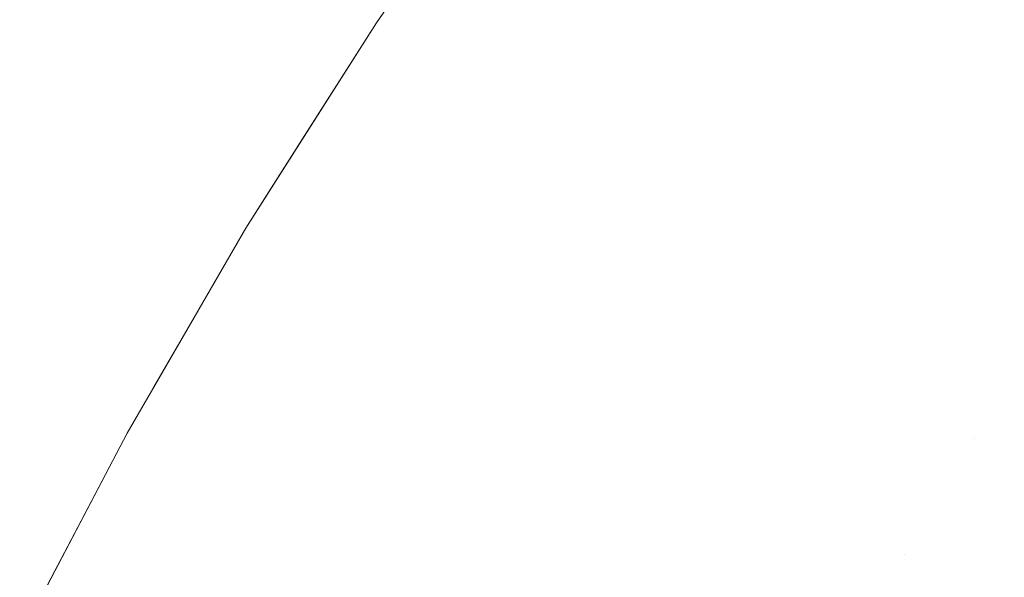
# Model space of a CAD drawing. Header units: centimetres. Extents: x -35.1 to 36.2, y 3.4 to 5.2.
# Tile 62 of 256: x -35.07815 to -35.06272, y 5.13602 to 5.14476. Entities that reach past the tile are written whole.
import ezdxf

# ---------------------------------------------------------------- set-up
doc = ezdxf.new("R2010")
doc.units = ezdxf.units.CM
doc.header["$LTSCALE"] = 2.54
doc.layers.add('Lucido design-1', color=7, linetype='Continuous')

# ---------------------------------------------------------------- blocks, each defined once
blk = doc.blocks.new('Gruppo-4-1')
at = {"color": 7, "linetype": 'Continuous', "lineweight": 9}
for points, invisible_edges in [([(-35.067032, 5.146785, -1872.938634), (-35.066601, 5.146609, -1872.940129), (-35.067995, 5.144644, -1872.940129), (-35.068432, 5.144813, -1872.938634)], 15), ([(-35.067531, 5.144466, -1872.941616), (-35.067995, 5.144644, -1872.940129), (-35.066601, 5.146609, -1872.940129), (-35.066143, 5.146423, -1872.941616)], 15), ([(-35.066143, 5.146423, -1872.941616), (-35.065659, 5.146225, -1872.943094), (-35.067042, 5.144277, -1872.943094), (-35.067531, 5.144466, -1872.941616)], 15), ([(-35.066527, 5.144078, -1872.944562), (-35.067042, 5.144277, -1872.943094), (-35.065659, 5.146225, -1872.943094), (-35.06515, 5.146018, -1872.944562)], 15), ([(-35.071638, 5.146049, -1872.917076), (-35.072995, 5.144027, -1872.917076), (-35.072559, 5.144717, -1872.915514)], 11), ([(-35.071638, 5.146049, -1872.917076), (-35.071595, 5.146033, -1872.918638), (-35.072951, 5.144011, -1872.918638), (-35.072995, 5.144027, -1872.917076)], 15), ([(-35.072878, 5.143984, -1872.920199), (-35.072951, 5.144011, -1872.918638), (-35.071595, 5.146033, -1872.918638), (-35.071522, 5.146005, -1872.920199)], 15), ([(-35.071522, 5.146005, -1872.920199), (-35.071421, 5.145966, -1872.921758), (-35.072775, 5.143947, -1872.921758), (-35.072878, 5.143984, -1872.920199)], 15), ([(-35.072644, 5.143899, -1872.923315), (-35.072775, 5.143947, -1872.921758), (-35.071421, 5.145966, -1872.921758), (-35.071291, 5.145915, -1872.923315)], 15), ([(-35.072559, 5.144717, -1872.915514), (-35.071637, 5.146044, -1872.915514), (-35.071638, 5.146049, -1872.917076)], 10), ([(-35.071637, 5.146044, -1872.915514), (-35.072559, 5.144717, -1872.915514), (-35.072559, 5.144717, -1872.315514), (-35.072335, 5.145039, -1872.315514)], 10), ([(-35.06815, 5.14596, -1872.293898), (-35.068842, 5.144971, -1872.293898), (-35.067995, 5.144644, -1872.290899), (-35.067308, 5.145626, -1872.290899)], 15), ([(-35.06515, 5.146018, -1872.944562), (-35.064616, 5.1458, -1872.946019), (-35.065986, 5.14387, -1872.946019), (-35.066527, 5.144078, -1872.944562)], 15), ([(-35.071291, 5.145915, -1872.923315), (-35.071131, 5.145854, -1872.924868), (-35.072483, 5.14384, -1872.924868), (-35.072644, 5.143899, -1872.923315)], 15), ([(-35.072293, 5.143771, -1872.926419), (-35.072483, 5.14384, -1872.924868), (-35.071131, 5.145854, -1872.924868), (-35.070944, 5.145782, -1872.926419)], 15), ([(-35.070944, 5.145782, -1872.926419), (-35.070728, 5.145698, -1872.927965), (-35.072074, 5.143691, -1872.927965), (-35.072293, 5.143771, -1872.926419)], 15), ([(-35.071411, 5.144694, -1872.303063), (-35.070728, 5.145698, -1872.303063), (-35.071131, 5.145854, -1872.30616), (-35.071817, 5.144846, -1872.30616)], 15), ([(-35.06542, 5.143652, -1872.947466), (-35.065986, 5.14387, -1872.946019), (-35.064616, 5.1458, -1872.946019), (-35.064058, 5.145573, -1872.947466)], 15), ([(-35.064162, 5.144379, -1872.282125), (-35.063474, 5.145335, -1872.282125), (-35.064616, 5.1458, -1872.285009), (-35.065311, 5.144835, -1872.285009)], 15), ([(-35.071827, 5.143601, -1872.929507), (-35.072074, 5.143691, -1872.927965), (-35.070728, 5.145698, -1872.927965), (-35.070483, 5.145604, -1872.929507)], 15), ([(-35.070891, 5.144499, -1872.299984), (-35.07021, 5.145499, -1872.299984), (-35.070728, 5.145698, -1872.303063), (-35.071411, 5.144694, -1872.303063)], 15), ([(-35.067308, 5.145626, -1872.290899), (-35.067995, 5.144644, -1872.290899), (-35.067042, 5.144277, -1872.287934), (-35.06636, 5.145251, -1872.287934)], 15), ([(-35.070483, 5.145604, -1872.929507), (-35.07021, 5.145499, -1872.931044), (-35.071551, 5.143501, -1872.931044), (-35.071827, 5.143601, -1872.929507)], 15), ([(-35.071247, 5.14339, -1872.932576), (-35.071551, 5.143501, -1872.931044), (-35.07021, 5.145499, -1872.931044), (-35.06991, 5.145383, -1872.932576)], 15), ([(-35.070258, 5.144262, -1872.296927), (-35.069581, 5.145256, -1872.296927), (-35.07021, 5.145499, -1872.299984), (-35.070891, 5.144499, -1872.299984)], 15), ([(-35.064058, 5.145573, -1872.947466), (-35.063474, 5.145335, -1872.948903), (-35.06483, 5.143424, -1872.948903), (-35.06542, 5.143652, -1872.947466)], 15), ([(-35.06991, 5.145383, -1872.932576), (-35.069581, 5.145256, -1872.934101), (-35.070915, 5.143269, -1872.934101), (-35.071247, 5.14339, -1872.932576)], 15), ([(-35.064216, 5.143187, -1872.950327), (-35.06483, 5.143424, -1872.948903), (-35.063474, 5.145335, -1872.948903), (-35.062867, 5.145088, -1872.950327)], 15), ([(-35.062917, 5.143885, -1872.279288), (-35.062237, 5.14483, -1872.279288), (-35.063474, 5.145335, -1872.282125), (-35.064162, 5.144379, -1872.282125)], 15), ([(-35.070555, 5.143137, -1872.935619), (-35.070915, 5.143269, -1872.934101), (-35.069581, 5.145256, -1872.934101), (-35.069225, 5.145119, -1872.935619)], 15), ([(-35.069514, 5.143983, -1872.293898), (-35.068842, 5.144971, -1872.293898), (-35.069581, 5.145256, -1872.296927), (-35.070258, 5.144262, -1872.296927)], 15), ([(-35.06636, 5.145251, -1872.287934), (-35.067042, 5.144277, -1872.287934), (-35.065986, 5.14387, -1872.285009), (-35.065311, 5.144835, -1872.285009)], 15), ([(-35.072335, 5.145039, -1872.315514), (-35.072559, 5.144717, -1872.315514), (-35.072951, 5.144011, -1872.31239), (-35.072283, 5.145021, -1872.31239)], 14), ([(-35.072283, 5.145021, -1872.31239), (-35.072951, 5.144011, -1872.31239), (-35.072775, 5.143947, -1872.30927), (-35.072108, 5.144955, -1872.30927)], 15), ([(-35.069225, 5.145119, -1872.935619), (-35.068842, 5.144971, -1872.93713), (-35.070167, 5.142996, -1872.93713), (-35.070555, 5.143137, -1872.935619)], 15), ([(-35.062867, 5.145088, -1872.950327), (-35.062237, 5.14483, -1872.95174), (-35.063577, 5.142941, -1872.95174), (-35.064216, 5.143187, -1872.950327)], 15), ([(-35.072108, 5.144955, -1872.30927), (-35.072775, 5.143947, -1872.30927), (-35.072483, 5.14384, -1872.30616), (-35.071817, 5.144846, -1872.30616)], 15), ([(-35.071817, 5.144846, -1872.30616), (-35.072483, 5.14384, -1872.30616), (-35.072074, 5.143691, -1872.303063), (-35.071411, 5.144694, -1872.303063)], 15), ([(-35.069752, 5.142845, -1872.938634), (-35.070167, 5.142996, -1872.93713), (-35.068842, 5.144971, -1872.93713), (-35.068432, 5.144813, -1872.938634)], 15), ([(-35.068662, 5.143664, -1872.290899), (-35.067995, 5.144644, -1872.290899), (-35.068842, 5.144971, -1872.293898), (-35.069514, 5.143983, -1872.293898)], 15), ([(-35.072559, 5.144717, -1872.915514), (-35.074604, 5.141498, -1872.915514), (-35.074604, 5.141498, -1872.315514), (-35.074279, 5.14201, -1872.315514)], 10), ([(-35.074273, 5.142011, -1872.917076), (-35.074604, 5.141498, -1872.915514), (-35.072559, 5.144717, -1872.915514), (-35.072995, 5.144027, -1872.917076)], 13), ([(-35.074279, 5.14201, -1872.315514), (-35.073642, 5.143012, -1872.315514), (-35.072559, 5.144717, -1872.915514)], 10), ([(-35.0736, 5.143002, -1872.31239), (-35.072951, 5.144011, -1872.31239), (-35.072559, 5.144717, -1872.315514), (-35.073642, 5.143012, -1872.315514)], 11), ([(-35.073642, 5.143012, -1872.315514), (-35.072559, 5.144717, -1872.315514), (-35.072559, 5.144717, -1872.915514)], 10), ([(-35.071411, 5.144694, -1872.303063), (-35.072074, 5.143691, -1872.303063), (-35.071551, 5.143501, -1872.299984), (-35.070891, 5.144499, -1872.299984)], 15), ([(-35.068432, 5.144813, -1872.938634), (-35.067995, 5.144644, -1872.940129), (-35.06931, 5.142684, -1872.940129), (-35.069752, 5.142845, -1872.938634)], 15), ([(-35.065311, 5.144835, -1872.285009), (-35.065986, 5.14387, -1872.285009), (-35.06483, 5.143424, -1872.282125), (-35.064162, 5.144379, -1872.282125)], 15), ([(-35.062916, 5.142686, -1872.953141), (-35.063577, 5.142941, -1872.95174), (-35.062237, 5.14483, -1872.95174), (-35.061583, 5.144564, -1872.953141)], 15), ([(-35.061578, 5.143355, -1872.276499), (-35.060907, 5.144288, -1872.276499), (-35.062237, 5.14483, -1872.279288), (-35.062917, 5.143885, -1872.279288)], 15), ([(-35.068842, 5.142513, -1872.941616), (-35.06931, 5.142684, -1872.940129), (-35.067995, 5.144644, -1872.940129), (-35.067531, 5.144466, -1872.941616)], 15), ([(-35.067704, 5.143304, -1872.287934), (-35.067042, 5.144277, -1872.287934), (-35.067995, 5.144644, -1872.290899), (-35.068662, 5.143664, -1872.290899)], 15), ([(-35.061583, 5.144564, -1872.953141), (-35.060907, 5.144288, -1872.954529), (-35.062231, 5.142422, -1872.954529), (-35.062916, 5.142686, -1872.953141)], 15), ([(-35.070891, 5.144499, -1872.299984), (-35.071551, 5.143501, -1872.299984), (-35.070915, 5.143269, -1872.296927), (-35.070258, 5.144262, -1872.296927)], 15), ([(-35.067531, 5.144466, -1872.941616), (-35.067042, 5.144277, -1872.943094), (-35.068346, 5.142333, -1872.943094), (-35.068842, 5.142513, -1872.941616)], 15), ([(-35.070258, 5.144262, -1872.296927), (-35.070915, 5.143269, -1872.296927), (-35.070167, 5.142996, -1872.293898), (-35.069514, 5.143983, -1872.293898)], 15), ([(-35.067825, 5.142143, -1872.944562), (-35.068346, 5.142333, -1872.943094), (-35.067042, 5.144277, -1872.943094), (-35.066527, 5.144078, -1872.944562)], 15), ([(-35.066642, 5.142906, -1872.285009), (-35.065986, 5.14387, -1872.285009), (-35.067042, 5.144277, -1872.287934), (-35.067704, 5.143304, -1872.287934)], 15), ([(-35.064162, 5.144379, -1872.282125), (-35.06483, 5.143424, -1872.282125), (-35.063577, 5.142941, -1872.279288), (-35.062917, 5.143885, -1872.279288)], 15), ([(-35.066527, 5.144078, -1872.944562), (-35.065986, 5.14387, -1872.946019), (-35.067279, 5.141944, -1872.946019), (-35.067825, 5.142143, -1872.944562)], 15), ([(-35.072995, 5.144027, -1872.917076), (-35.072951, 5.144011, -1872.918638), (-35.074229, 5.141995, -1872.918638), (-35.074273, 5.142011, -1872.917076)], 15), ([(-35.074155, 5.14197, -1872.920199), (-35.074229, 5.141995, -1872.918638), (-35.072951, 5.144011, -1872.918638), (-35.072878, 5.143984, -1872.920199)], 15), ([(-35.072878, 5.143984, -1872.920199), (-35.072775, 5.143947, -1872.921758), (-35.074051, 5.141934, -1872.921758), (-35.074155, 5.14197, -1872.920199)], 15), ([(-35.073918, 5.141888, -1872.923315), (-35.074051, 5.141934, -1872.921758), (-35.072775, 5.143947, -1872.921758), (-35.072644, 5.143899, -1872.923315)], 15), ([(-35.073423, 5.14294, -1872.30927), (-35.072775, 5.143947, -1872.30927), (-35.072951, 5.144011, -1872.31239), (-35.0736, 5.143002, -1872.31239)], 15), ([(-35.073129, 5.142835, -1872.30616), (-35.072483, 5.14384, -1872.30616), (-35.072775, 5.143947, -1872.30927), (-35.073423, 5.14294, -1872.30927)], 15), ([(-35.069514, 5.143983, -1872.293898), (-35.070167, 5.142996, -1872.293898), (-35.06931, 5.142684, -1872.290899), (-35.068662, 5.143664, -1872.290899)], 15), ([(-35.072644, 5.143899, -1872.923315), (-35.072483, 5.14384, -1872.924868), (-35.073755, 5.141832, -1872.924868), (-35.073918, 5.141888, -1872.923315)], 15), ([(-35.073563, 5.141766, -1872.926419), (-35.073755, 5.141832, -1872.924868), (-35.072483, 5.14384, -1872.924868), (-35.072293, 5.143771, -1872.926419)], 15), ([(-35.072293, 5.143771, -1872.926419), (-35.072074, 5.143691, -1872.927965), (-35.073342, 5.14169, -1872.927965), (-35.073563, 5.141766, -1872.926419)], 15), ([(-35.072718, 5.14269, -1872.303063), (-35.072074, 5.143691, -1872.303063), (-35.072483, 5.14384, -1872.30616), (-35.073129, 5.142835, -1872.30616)], 15), ([(-35.066707, 5.141735, -1872.947466), (-35.067279, 5.141944, -1872.946019), (-35.065986, 5.14387, -1872.946019), (-35.06542, 5.143652, -1872.947466)], 15), ([(-35.065479, 5.14247, -1872.282125), (-35.06483, 5.143424, -1872.282125), (-35.065986, 5.14387, -1872.285009), (-35.066642, 5.142906, -1872.285009)], 15), ([(-35.062917, 5.143885, -1872.279288), (-35.063577, 5.142941, -1872.279288), (-35.062231, 5.142422, -1872.276499), (-35.061578, 5.143355, -1872.276499)], 15), ([(-35.073092, 5.141604, -1872.929507), (-35.073342, 5.14169, -1872.927965), (-35.072074, 5.143691, -1872.927965), (-35.071827, 5.143601, -1872.929507)], 15), ([(-35.072192, 5.142504, -1872.299984), (-35.071551, 5.143501, -1872.299984), (-35.072074, 5.143691, -1872.303063), (-35.072718, 5.14269, -1872.303063)], 15), ([(-35.068662, 5.143664, -1872.290899), (-35.06931, 5.142684, -1872.290899), (-35.068346, 5.142333, -1872.287934), (-35.067704, 5.143304, -1872.287934)], 15), ([(-35.06542, 5.143652, -1872.947466), (-35.06483, 5.143424, -1872.948903), (-35.06611, 5.141518, -1872.948903), (-35.066707, 5.141735, -1872.947466)], 15), ([(-35.071827, 5.143601, -1872.929507), (-35.071551, 5.143501, -1872.931044), (-35.072814, 5.141509, -1872.931044), (-35.073092, 5.141604, -1872.929507)], 15), ([(-35.072506, 5.141403, -1872.932576), (-35.072814, 5.141509, -1872.931044), (-35.071551, 5.143501, -1872.931044), (-35.071247, 5.14339, -1872.932576)], 15), ([(-35.071552, 5.142277, -1872.296927), (-35.070915, 5.143269, -1872.296927), (-35.071551, 5.143501, -1872.299984), (-35.072192, 5.142504, -1872.299984)], 15), ([(-35.071247, 5.14339, -1872.932576), (-35.070915, 5.143269, -1872.934101), (-35.07217, 5.141287, -1872.934101), (-35.072506, 5.141403, -1872.932576)], 15), ([(-35.067704, 5.143304, -1872.287934), (-35.068346, 5.142333, -1872.287934), (-35.067279, 5.141944, -1872.285009), (-35.066642, 5.142906, -1872.285009)], 15), ([(-35.065488, 5.141291, -1872.950327), (-35.06611, 5.141518, -1872.948903), (-35.06483, 5.143424, -1872.948903), (-35.064216, 5.143187, -1872.950327)], 15), ([(-35.064219, 5.141998, -1872.279288), (-35.063577, 5.142941, -1872.279288), (-35.06483, 5.143424, -1872.282125), (-35.065479, 5.14247, -1872.282125)], 15), ([(-35.071807, 5.141162, -1872.935619), (-35.07217, 5.141287, -1872.934101), (-35.070915, 5.143269, -1872.934101), (-35.070555, 5.143137, -1872.935619)], 15), ([(-35.0708, 5.142011, -1872.293898), (-35.070167, 5.142996, -1872.293898), (-35.070915, 5.143269, -1872.296927), (-35.071552, 5.142277, -1872.296927)], 15), ([(-35.064216, 5.143187, -1872.950327), (-35.063577, 5.142941, -1872.95174), (-35.064842, 5.141056, -1872.95174), (-35.065488, 5.141291, -1872.950327)], 15), ([(-35.073642, 5.143012, -1872.315514), (-35.074279, 5.14201, -1872.315514), (-35.074229, 5.141995, -1872.31239), (-35.0736, 5.143002, -1872.31239)], 14), ([(-35.0736, 5.143002, -1872.31239), (-35.074229, 5.141995, -1872.31239), (-35.074051, 5.141934, -1872.30927), (-35.073423, 5.14294, -1872.30927)], 15), ([(-35.070555, 5.143137, -1872.935619), (-35.070167, 5.142996, -1872.93713), (-35.071415, 5.141027, -1872.93713), (-35.071807, 5.141162, -1872.935619)], 15), ([(-35.070995, 5.140883, -1872.938634), (-35.071415, 5.141027, -1872.93713), (-35.070167, 5.142996, -1872.93713), (-35.069752, 5.142845, -1872.938634)], 15), ([(-35.069939, 5.141706, -1872.290899), (-35.06931, 5.142684, -1872.290899), (-35.070167, 5.142996, -1872.293898), (-35.0708, 5.142011, -1872.293898)], 15), ([(-35.073423, 5.14294, -1872.30927), (-35.074051, 5.141934, -1872.30927), (-35.073755, 5.141832, -1872.30616), (-35.073129, 5.142835, -1872.30616)], 15), ([(-35.069752, 5.142845, -1872.938634), (-35.06931, 5.142684, -1872.940129), (-35.070549, 5.140729, -1872.940129), (-35.070995, 5.140883, -1872.938634)], 15), ([(-35.066642, 5.142906, -1872.285009), (-35.067279, 5.141944, -1872.285009), (-35.06611, 5.141518, -1872.282125), (-35.065479, 5.14247, -1872.282125)], 15), ([(-35.064173, 5.140812, -1872.953141), (-35.064842, 5.141056, -1872.95174), (-35.063577, 5.142941, -1872.95174), (-35.062916, 5.142686, -1872.953141)], 15), ([(-35.062865, 5.14149, -1872.276499), (-35.062231, 5.142422, -1872.276499), (-35.063577, 5.142941, -1872.279288), (-35.064219, 5.141998, -1872.279288)], 15), ([(-35.073129, 5.142835, -1872.30616), (-35.073755, 5.141832, -1872.30616), (-35.073342, 5.14169, -1872.303063), (-35.072718, 5.14269, -1872.303063)], 15), ([(-35.072718, 5.14269, -1872.303063), (-35.073342, 5.14169, -1872.303063), (-35.072814, 5.141509, -1872.299984), (-35.072192, 5.142504, -1872.299984)], 15), ([(-35.070075, 5.140567, -1872.941616), (-35.070549, 5.140729, -1872.940129), (-35.06931, 5.142684, -1872.940129), (-35.068842, 5.142513, -1872.941616)], 15), ([(-35.06897, 5.141363, -1872.287934), (-35.068346, 5.142333, -1872.287934), (-35.06931, 5.142684, -1872.290899), (-35.069939, 5.141706, -1872.290899)], 15), ([(-35.062916, 5.142686, -1872.953141), (-35.062231, 5.142422, -1872.954529), (-35.063481, 5.140559, -1872.954529), (-35.064173, 5.140812, -1872.953141)], 15), ([(-35.072192, 5.142504, -1872.299984), (-35.072814, 5.141509, -1872.299984), (-35.07217, 5.141287, -1872.296927), (-35.071552, 5.142277, -1872.296927)], 15), ([(-35.068842, 5.142513, -1872.941616), (-35.068346, 5.142333, -1872.943094), (-35.069575, 5.140394, -1872.943094), (-35.070075, 5.140567, -1872.941616)], 15), ([(-35.065479, 5.14247, -1872.282125), (-35.06611, 5.141518, -1872.282125), (-35.064842, 5.141056, -1872.279288), (-35.064219, 5.141998, -1872.279288)], 15), ([(-35.060795, 5.141868, -1872.957266), (-35.062028, 5.14003, -1872.957266), (-35.063481, 5.140559, -1872.954529), (-35.062231, 5.142422, -1872.954529)], 15), ([(-35.062028, 5.14003, -1872.273762), (-35.060795, 5.141868, -1872.273762), (-35.062231, 5.142422, -1872.276499), (-35.062865, 5.14149, -1872.276499)], 15), ([(-35.071552, 5.142277, -1872.296927), (-35.07217, 5.141287, -1872.296927), (-35.071415, 5.141027, -1872.293898), (-35.0708, 5.142011, -1872.293898)], 15), ([(-35.069048, 5.140213, -1872.944562), (-35.069575, 5.140394, -1872.943094), (-35.068346, 5.142333, -1872.943094), (-35.067825, 5.142143, -1872.944562)], 15), ([(-35.067896, 5.140983, -1872.285009), (-35.067279, 5.141944, -1872.285009), (-35.068346, 5.142333, -1872.287934), (-35.06897, 5.141363, -1872.287934)], 15), ([(-35.067825, 5.142143, -1872.944562), (-35.067279, 5.141944, -1872.946019), (-35.068496, 5.140023, -1872.946019), (-35.069048, 5.140213, -1872.944562)], 15), ([(-35.074604, 5.141498, -1872.915514), (-35.074273, 5.142011, -1872.917076), (-35.075474, 5.140002, -1872.917076)], 11), ([(-35.074273, 5.142011, -1872.917076), (-35.074229, 5.141995, -1872.918638), (-35.075429, 5.139988, -1872.918638), (-35.075474, 5.140002, -1872.917076)], 15), ([(-35.075354, 5.139964, -1872.920199), (-35.075429, 5.139988, -1872.918638), (-35.074229, 5.141995, -1872.918638), (-35.074155, 5.14197, -1872.920199)], 15), ([(-35.074155, 5.14197, -1872.920199), (-35.074051, 5.141934, -1872.921758), (-35.075249, 5.13993, -1872.921758), (-35.075354, 5.139964, -1872.920199)], 15), ([(-35.075115, 5.139886, -1872.923315), (-35.075249, 5.13993, -1872.921758), (-35.074051, 5.141934, -1872.921758), (-35.073918, 5.141888, -1872.923315)], 15), ([(-35.074838, 5.14099, -1872.31239), (-35.074229, 5.141995, -1872.31239), (-35.074279, 5.14201, -1872.315514), (-35.074604, 5.141498, -1872.315514)], 11), ([(-35.07466, 5.140931, -1872.30927), (-35.074051, 5.141934, -1872.30927), (-35.074229, 5.141995, -1872.31239), (-35.074838, 5.14099, -1872.31239)], 15), ([(-35.074362, 5.140831, -1872.30616), (-35.073755, 5.141832, -1872.30616), (-35.074051, 5.141934, -1872.30927), (-35.07466, 5.140931, -1872.30927)], 15), ([(-35.0708, 5.142011, -1872.293898), (-35.071415, 5.141027, -1872.293898), (-35.070549, 5.140729, -1872.290899), (-35.069939, 5.141706, -1872.290899)], 15), ([(-35.067918, 5.139824, -1872.947466), (-35.068496, 5.140023, -1872.946019), (-35.067279, 5.141944, -1872.946019), (-35.066707, 5.141735, -1872.947466)], 15), ([(-35.066721, 5.140566, -1872.282125), (-35.06611, 5.141518, -1872.282125), (-35.067279, 5.141944, -1872.285009), (-35.067896, 5.140983, -1872.285009)], 15), ([(-35.064219, 5.141998, -1872.279288), (-35.064842, 5.141056, -1872.279288), (-35.063481, 5.140559, -1872.276499), (-35.062865, 5.14149, -1872.276499)], 15), ([(-35.073918, 5.141888, -1872.923315), (-35.073755, 5.141832, -1872.924868), (-35.074951, 5.139833, -1872.924868), (-35.075115, 5.139886, -1872.923315)], 15), ([(-35.074757, 5.13977, -1872.926419), (-35.074951, 5.139833, -1872.924868), (-35.073755, 5.141832, -1872.924868), (-35.073563, 5.141766, -1872.926419)], 15), ([(-35.073563, 5.141766, -1872.926419), (-35.073342, 5.14169, -1872.927965), (-35.074534, 5.139698, -1872.927965), (-35.074757, 5.13977, -1872.926419)], 15), ([(-35.073947, 5.140693, -1872.303063), (-35.073342, 5.14169, -1872.303063), (-35.073755, 5.141832, -1872.30616), (-35.074362, 5.140831, -1872.30616)], 15), ([(-35.074281, 5.139616, -1872.929507), (-35.074534, 5.139698, -1872.927965), (-35.073342, 5.14169, -1872.927965), (-35.073092, 5.141604, -1872.929507)], 15), ([(-35.073092, 5.141604, -1872.929507), (-35.072814, 5.141509, -1872.931044), (-35.074, 5.139524, -1872.931044), (-35.074281, 5.139616, -1872.929507)], 15), ([(-35.073416, 5.140515, -1872.299984), (-35.072814, 5.141509, -1872.299984), (-35.073342, 5.14169, -1872.303063), (-35.073947, 5.140693, -1872.303063)], 15), ([(-35.069939, 5.141706, -1872.290899), (-35.070549, 5.140729, -1872.290899), (-35.069575, 5.140394, -1872.287934), (-35.06897, 5.141363, -1872.287934)], 15), ([(-35.066707, 5.141735, -1872.947466), (-35.06611, 5.141518, -1872.948903), (-35.067314, 5.139617, -1872.948903), (-35.067918, 5.139824, -1872.947466)], 15), ([(-35.076465, 5.138281, -1872.315514), (-35.076049, 5.139, -1872.315514), (-35.074604, 5.141498, -1872.915514), (-35.075472, 5.139998, -1872.915514)], 10), ([(-35.076049, 5.139, -1872.315514), (-35.075472, 5.139998, -1872.315514), (-35.074604, 5.141498, -1872.315514), (-35.074604, 5.141498, -1872.915514)], 12), ([(-35.075474, 5.140002, -1872.917076), (-35.075472, 5.139998, -1872.915514), (-35.074604, 5.141498, -1872.915514)], 9), ([(-35.074604, 5.141498, -1872.315514), (-35.075472, 5.139998, -1872.315514), (-35.075429, 5.139988, -1872.31239), (-35.074838, 5.14099, -1872.31239)], 14), ([(-35.073689, 5.139424, -1872.932576), (-35.074, 5.139524, -1872.931044), (-35.072814, 5.141509, -1872.931044), (-35.072506, 5.141403, -1872.932576)], 15), ([(-35.07277, 5.140299, -1872.296927), (-35.07217, 5.141287, -1872.296927), (-35.072814, 5.141509, -1872.299984), (-35.073416, 5.140515, -1872.299984)], 15), ([(-35.066686, 5.139401, -1872.950327), (-35.067314, 5.139617, -1872.948903), (-35.06611, 5.141518, -1872.948903), (-35.065488, 5.141291, -1872.950327)], 15), ([(-35.065447, 5.140115, -1872.279288), (-35.064842, 5.141056, -1872.279288), (-35.06611, 5.141518, -1872.282125), (-35.066721, 5.140566, -1872.282125)], 15), ([(-35.062865, 5.14149, -1872.276499), (-35.063481, 5.140559, -1872.276499), (-35.062028, 5.14003, -1872.273762)], 11), ([(-35.072506, 5.141403, -1872.932576), (-35.07217, 5.141287, -1872.934101), (-35.07335, 5.139314, -1872.934101), (-35.073689, 5.139424, -1872.932576)], 15), ([(-35.06897, 5.141363, -1872.287934), (-35.069575, 5.140394, -1872.287934), (-35.068496, 5.140023, -1872.285009), (-35.067896, 5.140983, -1872.285009)], 15), ([(-35.072983, 5.139195, -1872.935619), (-35.07335, 5.139314, -1872.934101), (-35.07217, 5.141287, -1872.934101), (-35.071807, 5.141162, -1872.935619)], 15), ([(-35.071807, 5.141162, -1872.935619), (-35.071415, 5.141027, -1872.93713), (-35.072587, 5.139066, -1872.93713), (-35.072983, 5.139195, -1872.935619)], 15), ([(-35.07201, 5.140046, -1872.293898), (-35.071415, 5.141027, -1872.293898), (-35.07217, 5.141287, -1872.296927), (-35.07277, 5.140299, -1872.296927)], 15), ([(-35.065488, 5.141291, -1872.950327), (-35.064842, 5.141056, -1872.95174), (-35.066034, 5.139176, -1872.95174), (-35.066686, 5.139401, -1872.950327)], 15), ([(-35.074838, 5.14099, -1872.31239), (-35.075429, 5.139988, -1872.31239), (-35.075249, 5.13993, -1872.30927), (-35.07466, 5.140931, -1872.30927)], 15), ([(-35.072164, 5.138929, -1872.938634), (-35.072587, 5.139066, -1872.93713), (-35.071415, 5.141027, -1872.93713), (-35.070995, 5.140883, -1872.938634)], 15), ([(-35.07114, 5.139755, -1872.290899), (-35.070549, 5.140729, -1872.290899), (-35.071415, 5.141027, -1872.293898), (-35.07201, 5.140046, -1872.293898)], 15), ([(-35.065357, 5.138944, -1872.953141), (-35.066034, 5.139176, -1872.95174), (-35.064842, 5.141056, -1872.95174), (-35.064173, 5.140812, -1872.953141)], 15), ([(-35.064078, 5.13963, -1872.276499), (-35.063481, 5.140559, -1872.276499), (-35.064842, 5.141056, -1872.279288), (-35.065447, 5.140115, -1872.279288)], 15), ([(-35.07466, 5.140931, -1872.30927), (-35.075249, 5.13993, -1872.30927), (-35.074951, 5.139833, -1872.30616), (-35.074362, 5.140831, -1872.30616)], 15), ([(-35.070995, 5.140883, -1872.938634), (-35.070549, 5.140729, -1872.940129), (-35.071713, 5.138783, -1872.940129), (-35.072164, 5.138929, -1872.938634)], 15), ([(-35.067896, 5.140983, -1872.285009), (-35.068496, 5.140023, -1872.285009), (-35.067314, 5.139617, -1872.282125), (-35.066721, 5.140566, -1872.282125)], 15), ([(-35.074362, 5.140831, -1872.30616), (-35.074951, 5.139833, -1872.30616), (-35.074534, 5.139698, -1872.303063), (-35.073947, 5.140693, -1872.303063)], 15), ([(-35.073947, 5.140693, -1872.303063), (-35.074534, 5.139698, -1872.303063), (-35.074, 5.139524, -1872.299984), (-35.073416, 5.140515, -1872.299984)], 15), ([(-35.071234, 5.138628, -1872.941616), (-35.071713, 5.138783, -1872.940129), (-35.070549, 5.140729, -1872.940129), (-35.070075, 5.140567, -1872.941616)], 15), ([(-35.070161, 5.139428, -1872.287934), (-35.069575, 5.140394, -1872.287934), (-35.070549, 5.140729, -1872.290899), (-35.07114, 5.139755, -1872.290899)], 15), ([(-35.064173, 5.140812, -1872.953141), (-35.063481, 5.140559, -1872.954529), (-35.064657, 5.138703, -1872.954529), (-35.065357, 5.138944, -1872.953141)], 15), ([(-35.070075, 5.140567, -1872.941616), (-35.069575, 5.140394, -1872.943094), (-35.070729, 5.138464, -1872.943094), (-35.071234, 5.138628, -1872.941616)], 15), ([(-35.066721, 5.140566, -1872.282125), (-35.067314, 5.139617, -1872.282125), (-35.066034, 5.139176, -1872.279288), (-35.065447, 5.140115, -1872.279288)], 15), ([(-35.064657, 5.138703, -1872.954529), (-35.063481, 5.140559, -1872.954529), (-35.062028, 5.14003, -1872.957266), (-35.063189, 5.138198, -1872.957266)], 15), ([(-35.063189, 5.138198, -1872.273762), (-35.062028, 5.14003, -1872.273762), (-35.063481, 5.140559, -1872.276499), (-35.064078, 5.13963, -1872.276499)], 15), ([(-35.073416, 5.140515, -1872.299984), (-35.074, 5.139524, -1872.299984), (-35.07335, 5.139314, -1872.296927), (-35.07277, 5.140299, -1872.296927)], 15), ([(-35.070197, 5.138291, -1872.944562), (-35.070729, 5.138464, -1872.943094), (-35.069575, 5.140394, -1872.943094), (-35.069048, 5.140213, -1872.944562)], 15), ([(-35.069077, 5.139066, -1872.285009), (-35.068496, 5.140023, -1872.285009), (-35.069575, 5.140394, -1872.287934), (-35.070161, 5.139428, -1872.287934)], 15), ([(-35.07277, 5.140299, -1872.296927), (-35.07335, 5.139314, -1872.296927), (-35.072587, 5.139066, -1872.293898), (-35.07201, 5.140046, -1872.293898)], 15), ([(-35.069048, 5.140213, -1872.944562), (-35.068496, 5.140023, -1872.946019), (-35.069639, 5.13811, -1872.946019), (-35.070197, 5.138291, -1872.944562)], 15), ([(-35.065447, 5.140115, -1872.279288), (-35.066034, 5.139176, -1872.279288), (-35.064657, 5.138703, -1872.276499), (-35.064078, 5.13963, -1872.276499)], 15), ([(-35.075474, 5.140002, -1872.917076), (-35.076599, 5.138004, -1872.917076), (-35.076465, 5.138281, -1872.915514)], 11), ([(-35.075474, 5.140002, -1872.917076), (-35.075429, 5.139988, -1872.918638), (-35.076554, 5.13799, -1872.918638), (-35.076599, 5.138004, -1872.917076)], 15), ([(-35.076478, 5.137967, -1872.920199), (-35.076554, 5.13799, -1872.918638), (-35.075429, 5.139988, -1872.918638), (-35.075354, 5.139964, -1872.920199)], 15), ([(-35.075354, 5.139964, -1872.920199), (-35.075249, 5.13993, -1872.921758), (-35.076373, 5.137935, -1872.921758), (-35.076478, 5.137967, -1872.920199)], 15), ([(-35.076465, 5.138281, -1872.915514), (-35.075472, 5.139998, -1872.915514), (-35.075474, 5.140002, -1872.917076)], 10), ([(-35.075472, 5.139998, -1872.915514), (-35.076465, 5.138281, -1872.915514), (-35.076465, 5.138281, -1872.315514)], 10), ([(-35.076237, 5.137893, -1872.923315), (-35.076373, 5.137935, -1872.921758), (-35.075249, 5.13993, -1872.921758), (-35.075115, 5.139886, -1872.923315)], 15), ([(-35.076001, 5.138988, -1872.31239), (-35.075429, 5.139988, -1872.31239), (-35.075472, 5.139998, -1872.315514), (-35.076049, 5.139, -1872.315514)], 11), ([(-35.07582, 5.138931, -1872.30927), (-35.075249, 5.13993, -1872.30927), (-35.075429, 5.139988, -1872.31239), (-35.076001, 5.138988, -1872.31239)], 15), ([(-35.07552, 5.138836, -1872.30616), (-35.074951, 5.139833, -1872.30616), (-35.075249, 5.13993, -1872.30927), (-35.07582, 5.138931, -1872.30927)], 15), ([(-35.07201, 5.140046, -1872.293898), (-35.072587, 5.139066, -1872.293898), (-35.071713, 5.138783, -1872.290899), (-35.07114, 5.139755, -1872.290899)], 15), ([(-35.069055, 5.137921, -1872.947466), (-35.069639, 5.13811, -1872.946019), (-35.068496, 5.140023, -1872.946019), (-35.067918, 5.139824, -1872.947466)], 15), ([(-35.067889, 5.138669, -1872.282125), (-35.067314, 5.139617, -1872.282125), (-35.068496, 5.140023, -1872.285009), (-35.069077, 5.139066, -1872.285009)], 15), ([(-35.060487, 5.139469, -1872.27108), (-35.062028, 5.14003, -1872.273762), (-35.063189, 5.138198, -1872.273762), (-35.061632, 5.137662, -1872.27108)], 15), ([(-35.063189, 5.138198, -1872.957266), (-35.062028, 5.14003, -1872.957266), (-35.060487, 5.139469, -1872.959948), (-35.061632, 5.137662, -1872.959948)], 15), ([(-35.075115, 5.139886, -1872.923315), (-35.074951, 5.139833, -1872.924868), (-35.076071, 5.137843, -1872.924868), (-35.076237, 5.137893, -1872.923315)], 15), ([(-35.075876, 5.137783, -1872.926419), (-35.076071, 5.137843, -1872.924868), (-35.074951, 5.139833, -1872.924868), (-35.074757, 5.13977, -1872.926419)], 15), ([(-35.074757, 5.13977, -1872.926419), (-35.074534, 5.139698, -1872.927965), (-35.07565, 5.137714, -1872.927965), (-35.075876, 5.137783, -1872.926419)], 15), ([(-35.075101, 5.138705, -1872.303063), (-35.074534, 5.139698, -1872.303063), (-35.074951, 5.139833, -1872.30616), (-35.07552, 5.138836, -1872.30616)], 15), ([(-35.07114, 5.139755, -1872.290899), (-35.071713, 5.138783, -1872.290899), (-35.070729, 5.138464, -1872.287934), (-35.070161, 5.139428, -1872.287934)], 15), ([(-35.067918, 5.139824, -1872.947466), (-35.067314, 5.139617, -1872.948903), (-35.068446, 5.137724, -1872.948903), (-35.069055, 5.137921, -1872.947466)], 15), ([(-35.075396, 5.137637, -1872.929507), (-35.07565, 5.137714, -1872.927965), (-35.074534, 5.139698, -1872.927965), (-35.074281, 5.139616, -1872.929507)], 15), ([(-35.074281, 5.139616, -1872.929507), (-35.074, 5.139524, -1872.931044), (-35.075112, 5.13755, -1872.931044), (-35.075396, 5.137637, -1872.929507)], 15), ([(-35.074565, 5.138536, -1872.299984), (-35.074, 5.139524, -1872.299984), (-35.074534, 5.139698, -1872.303063), (-35.075101, 5.138705, -1872.303063)], 15), ([(-35.067812, 5.137518, -1872.950327), (-35.068446, 5.137724, -1872.948903), (-35.067314, 5.139617, -1872.948903), (-35.066686, 5.139401, -1872.950327)], 15), ([(-35.066602, 5.138239, -1872.279288), (-35.066034, 5.139176, -1872.279288), (-35.067314, 5.139617, -1872.282125), (-35.067889, 5.138669, -1872.282125)], 15), ([(-35.064078, 5.13963, -1872.276499), (-35.064657, 5.138703, -1872.276499), (-35.063189, 5.138198, -1872.273762)], 11), ([(-35.074798, 5.137454, -1872.932576), (-35.075112, 5.13755, -1872.931044), (-35.074, 5.139524, -1872.931044), (-35.073689, 5.139424, -1872.932576)], 15), ([(-35.073912, 5.138331, -1872.296927), (-35.07335, 5.139314, -1872.296927), (-35.074, 5.139524, -1872.299984), (-35.074565, 5.138536, -1872.299984)], 15), ([(-35.073689, 5.139424, -1872.932576), (-35.07335, 5.139314, -1872.934101), (-35.074456, 5.13735, -1872.934101), (-35.074798, 5.137454, -1872.932576)], 15), ([(-35.074085, 5.137237, -1872.935619), (-35.074456, 5.13735, -1872.934101), (-35.07335, 5.139314, -1872.934101), (-35.072983, 5.139195, -1872.935619)], 15), ([(-35.073146, 5.138089, -1872.293898), (-35.072587, 5.139066, -1872.293898), (-35.07335, 5.139314, -1872.296927), (-35.073912, 5.138331, -1872.296927)], 15), ([(-35.070161, 5.139428, -1872.287934), (-35.070729, 5.138464, -1872.287934), (-35.069639, 5.13811, -1872.285009), (-35.069077, 5.139066, -1872.285009)], 15), ([(-35.066686, 5.139401, -1872.950327), (-35.066034, 5.139176, -1872.95174), (-35.067153, 5.137304, -1872.95174), (-35.067812, 5.137518, -1872.950327)], 15), ([(-35.072983, 5.139195, -1872.935619), (-35.072587, 5.139066, -1872.93713), (-35.073686, 5.137115, -1872.93713), (-35.074085, 5.137237, -1872.935619)], 15), ([(-35.06647, 5.137083, -1872.953141), (-35.067153, 5.137304, -1872.95174), (-35.066034, 5.139176, -1872.95174), (-35.065357, 5.138944, -1872.953141)], 15), ([(-35.065219, 5.137777, -1872.276499), (-35.064657, 5.138703, -1872.276499), (-35.066034, 5.139176, -1872.279288), (-35.066602, 5.138239, -1872.279288)], 15), ([(-35.076049, 5.139, -1872.315514), (-35.076465, 5.138281, -1872.315514), (-35.076554, 5.13799, -1872.31239), (-35.076001, 5.138988, -1872.31239)], 14), ([(-35.076001, 5.138988, -1872.31239), (-35.076554, 5.13799, -1872.31239), (-35.076373, 5.137935, -1872.30927), (-35.07582, 5.138931, -1872.30927)], 15), ([(-35.073259, 5.136984, -1872.938634), (-35.073686, 5.137115, -1872.93713), (-35.072587, 5.139066, -1872.93713), (-35.072164, 5.138929, -1872.938634)], 15), ([(-35.072267, 5.137813, -1872.290899), (-35.071713, 5.138783, -1872.290899), (-35.072587, 5.139066, -1872.293898), (-35.073146, 5.138089, -1872.293898)], 15), ([(-35.069077, 5.139066, -1872.285009), (-35.069639, 5.13811, -1872.285009), (-35.068446, 5.137724, -1872.282125), (-35.067889, 5.138669, -1872.282125)], 15), ([(-35.07582, 5.138931, -1872.30927), (-35.076373, 5.137935, -1872.30927), (-35.076071, 5.137843, -1872.30616), (-35.07552, 5.138836, -1872.30616)], 15), ([(-35.07552, 5.138836, -1872.30616), (-35.076071, 5.137843, -1872.30616), (-35.07565, 5.137714, -1872.303063), (-35.075101, 5.138705, -1872.303063)], 15), ([(-35.072164, 5.138929, -1872.938634), (-35.071713, 5.138783, -1872.940129), (-35.072804, 5.136846, -1872.940129), (-35.073259, 5.136984, -1872.938634)], 15), ([(-35.065357, 5.138944, -1872.953141), (-35.064657, 5.138703, -1872.954529), (-35.065763, 5.136853, -1872.954529), (-35.06647, 5.137083, -1872.953141)], 15), ([(-35.075101, 5.138705, -1872.303063), (-35.07565, 5.137714, -1872.303063), (-35.075112, 5.13755, -1872.299984), (-35.074565, 5.138536, -1872.299984)], 15), ([(-35.072321, 5.136698, -1872.941616), (-35.072804, 5.136846, -1872.940129), (-35.071713, 5.138783, -1872.940129), (-35.071234, 5.138628, -1872.941616)], 15), ([(-35.071279, 5.137502, -1872.287934), (-35.070729, 5.138464, -1872.287934), (-35.071713, 5.138783, -1872.290899), (-35.072267, 5.137813, -1872.290899)], 15), ([(-35.063189, 5.138198, -1872.957266), (-35.06428, 5.136373, -1872.957266), (-35.065763, 5.136853, -1872.954529), (-35.064657, 5.138703, -1872.954529)], 15), ([(-35.06428, 5.136373, -1872.273762), (-35.063189, 5.138198, -1872.273762), (-35.064657, 5.138703, -1872.276499), (-35.065219, 5.137777, -1872.276499)], 15), ([(-35.074565, 5.138536, -1872.299984), (-35.075112, 5.13755, -1872.299984), (-35.074456, 5.13735, -1872.296927), (-35.073912, 5.138331, -1872.296927)], 15), ([(-35.071234, 5.138628, -1872.941616), (-35.070729, 5.138464, -1872.943094), (-35.071811, 5.136543, -1872.943094), (-35.072321, 5.136698, -1872.941616)], 15), ([(-35.067889, 5.138669, -1872.282125), (-35.068446, 5.137724, -1872.282125), (-35.067153, 5.137304, -1872.279288), (-35.066602, 5.138239, -1872.279288)], 15), ([(-35.071274, 5.136379, -1872.944562), (-35.071811, 5.136543, -1872.943094), (-35.070729, 5.138464, -1872.943094), (-35.070197, 5.138291, -1872.944562)], 15), ([(-35.070184, 5.137157, -1872.285009), (-35.069639, 5.13811, -1872.285009), (-35.070729, 5.138464, -1872.287934), (-35.071279, 5.137502, -1872.287934)], 15), ([(-35.076465, 5.138281, -1872.915514), (-35.078148, 5.135068, -1872.915514), (-35.078148, 5.135068, -1872.315514), (-35.077653, 5.136014, -1872.315514)], 10), ([(-35.077651, 5.136017, -1872.917076), (-35.078148, 5.135068, -1872.915514), (-35.076465, 5.138281, -1872.915514), (-35.076599, 5.138004, -1872.917076)], 13), ([(-35.077653, 5.136014, -1872.315514), (-35.077133, 5.137005, -1872.315514), (-35.076465, 5.138281, -1872.915514)], 10), ([(-35.077089, 5.136995, -1872.31239), (-35.076554, 5.13799, -1872.31239), (-35.076465, 5.138281, -1872.315514), (-35.077133, 5.137005, -1872.315514)], 11), ([(-35.077133, 5.137005, -1872.315514), (-35.076465, 5.138281, -1872.315514), (-35.076465, 5.138281, -1872.915514)], 10), ([(-35.073912, 5.138331, -1872.296927), (-35.074456, 5.13735, -1872.296927), (-35.073686, 5.137115, -1872.293898), (-35.073146, 5.138089, -1872.293898)], 15), ([(-35.070197, 5.138291, -1872.944562), (-35.069639, 5.13811, -1872.946019), (-35.070711, 5.136207, -1872.946019), (-35.071274, 5.136379, -1872.944562)], 15), ([(-35.066602, 5.138239, -1872.279288), (-35.067153, 5.137304, -1872.279288), (-35.065763, 5.136853, -1872.276499), (-35.065219, 5.137777, -1872.276499)], 15), ([(-35.073146, 5.138089, -1872.293898), (-35.073686, 5.137115, -1872.293898), (-35.072804, 5.136846, -1872.290899), (-35.072267, 5.137813, -1872.290899)], 15), ([(-35.070122, 5.136027, -1872.947466), (-35.070711, 5.136207, -1872.946019), (-35.069639, 5.13811, -1872.946019), (-35.069055, 5.137921, -1872.947466)], 15), ([(-35.068985, 5.13678, -1872.282125), (-35.068446, 5.137724, -1872.282125), (-35.069639, 5.13811, -1872.285009), (-35.070184, 5.137157, -1872.285009)], 15), ([(-35.061632, 5.137662, -1872.27108), (-35.063189, 5.138198, -1872.273762), (-35.06428, 5.136373, -1872.273762), (-35.062708, 5.135863, -1872.27108)], 15), ([(-35.061632, 5.137662, -1872.959948), (-35.062708, 5.135863, -1872.959948), (-35.06428, 5.136373, -1872.957266), (-35.063189, 5.138198, -1872.957266)], 15), ([(-35.076599, 5.138004, -1872.917076), (-35.076554, 5.13799, -1872.918638), (-35.077606, 5.136004, -1872.918638), (-35.077651, 5.136017, -1872.917076)], 15), ([(-35.077529, 5.135982, -1872.920199), (-35.077606, 5.136004, -1872.918638), (-35.076554, 5.13799, -1872.918638), (-35.076478, 5.137967, -1872.920199)], 15), ([(-35.076478, 5.137967, -1872.920199), (-35.076373, 5.137935, -1872.921758), (-35.077423, 5.135951, -1872.921758), (-35.077529, 5.135982, -1872.920199)], 15), ([(-35.077286, 5.135912, -1872.923315), (-35.077423, 5.135951, -1872.921758), (-35.076373, 5.137935, -1872.921758), (-35.076237, 5.137893, -1872.923315)], 15), ([(-35.076907, 5.136941, -1872.30927), (-35.076373, 5.137935, -1872.30927), (-35.076554, 5.13799, -1872.31239), (-35.077089, 5.136995, -1872.31239)], 15), ([(-35.076604, 5.136852, -1872.30616), (-35.076071, 5.137843, -1872.30616), (-35.076373, 5.137935, -1872.30927), (-35.076907, 5.136941, -1872.30927)], 15), ([(-35.069055, 5.137921, -1872.947466), (-35.068446, 5.137724, -1872.948903), (-35.069507, 5.135839, -1872.948903), (-35.070122, 5.136027, -1872.947466)], 15), ([(-35.076237, 5.137893, -1872.923315), (-35.076071, 5.137843, -1872.924868), (-35.077119, 5.135864, -1872.924868), (-35.077286, 5.135912, -1872.923315)], 15), ([(-35.076922, 5.135807, -1872.926419), (-35.077119, 5.135864, -1872.924868), (-35.076071, 5.137843, -1872.924868), (-35.075876, 5.137783, -1872.926419)], 15), ([(-35.075876, 5.137783, -1872.926419), (-35.07565, 5.137714, -1872.927965), (-35.076695, 5.135742, -1872.927965), (-35.076922, 5.135807, -1872.926419)], 15), ([(-35.076181, 5.136727, -1872.303063), (-35.07565, 5.137714, -1872.303063), (-35.076071, 5.137843, -1872.30616), (-35.076604, 5.136852, -1872.30616)], 15), ([(-35.072267, 5.137813, -1872.290899), (-35.072804, 5.136846, -1872.290899), (-35.071811, 5.136543, -1872.287934), (-35.071279, 5.137502, -1872.287934)], 15), ([(-35.065219, 5.137777, -1872.276499), (-35.065763, 5.136853, -1872.276499), (-35.06428, 5.136373, -1872.273762)], 11), ([(-35.076438, 5.135669, -1872.929507), (-35.076695, 5.135742, -1872.927965), (-35.07565, 5.137714, -1872.927965), (-35.075396, 5.137637, -1872.929507)], 15), ([(-35.075396, 5.137637, -1872.929507), (-35.075112, 5.13755, -1872.931044), (-35.076151, 5.135587, -1872.931044), (-35.076438, 5.135669, -1872.929507)], 15), ([(-35.07564, 5.136567, -1872.299984), (-35.075112, 5.13755, -1872.299984), (-35.07565, 5.137714, -1872.303063), (-35.076181, 5.136727, -1872.303063)], 15), ([(-35.068867, 5.135644, -1872.950327), (-35.069507, 5.135839, -1872.948903), (-35.068446, 5.137724, -1872.948903), (-35.067812, 5.137518, -1872.950327)], 15), ([(-35.067686, 5.136371, -1872.279288), (-35.067153, 5.137304, -1872.279288), (-35.068446, 5.137724, -1872.282125), (-35.068985, 5.13678, -1872.282125)], 15), ([(-35.075835, 5.135496, -1872.932576), (-35.076151, 5.135587, -1872.931044), (-35.075112, 5.13755, -1872.931044), (-35.074798, 5.137454, -1872.932576)], 15), ([(-35.074798, 5.137454, -1872.932576), (-35.074456, 5.13735, -1872.934101), (-35.07549, 5.135397, -1872.934101), (-35.075835, 5.135496, -1872.932576)], 15), ([(-35.074982, 5.136372, -1872.296927), (-35.074456, 5.13735, -1872.296927), (-35.075112, 5.13755, -1872.299984), (-35.07564, 5.136567, -1872.299984)], 15), ([(-35.071279, 5.137502, -1872.287934), (-35.071811, 5.136543, -1872.287934), (-35.070711, 5.136207, -1872.285009), (-35.070184, 5.137157, -1872.285009)], 15), ([(-35.067812, 5.137518, -1872.950327), (-35.067153, 5.137304, -1872.95174), (-35.068202, 5.135441, -1872.95174), (-35.068867, 5.135644, -1872.950327)], 15), ([(-35.075116, 5.13529, -1872.935619), (-35.07549, 5.135397, -1872.934101), (-35.074456, 5.13735, -1872.934101), (-35.074085, 5.137237, -1872.935619)], 15), ([(-35.074209, 5.136143, -1872.293898), (-35.073686, 5.137115, -1872.293898), (-35.074456, 5.13735, -1872.296927), (-35.074982, 5.136372, -1872.296927)], 15), ([(-35.067513, 5.135231, -1872.953141), (-35.068202, 5.135441, -1872.95174), (-35.067153, 5.137304, -1872.95174), (-35.06647, 5.137083, -1872.953141)], 15), ([(-35.06629, 5.135932, -1872.276499), (-35.065763, 5.136853, -1872.276499), (-35.067153, 5.137304, -1872.279288), (-35.067686, 5.136371, -1872.279288)], 15), ([(-35.074085, 5.137237, -1872.935619), (-35.073686, 5.137115, -1872.93713), (-35.074714, 5.135174, -1872.93713), (-35.075116, 5.13529, -1872.935619)], 15), ([(-35.070184, 5.137157, -1872.285009), (-35.070711, 5.136207, -1872.285009), (-35.069507, 5.135839, -1872.282125), (-35.068985, 5.13678, -1872.282125)], 15), ([(-35.077133, 5.137005, -1872.315514), (-35.077653, 5.136014, -1872.315514), (-35.077606, 5.136004, -1872.31239), (-35.077089, 5.136995, -1872.31239)], 14), ([(-35.077089, 5.136995, -1872.31239), (-35.077606, 5.136004, -1872.31239), (-35.077423, 5.135951, -1872.30927), (-35.076907, 5.136941, -1872.30927)], 15), ([(-35.074283, 5.135051, -1872.938634), (-35.074714, 5.135174, -1872.93713), (-35.073686, 5.137115, -1872.93713), (-35.073259, 5.136984, -1872.938634)], 15), ([(-35.073259, 5.136984, -1872.938634), (-35.072804, 5.136846, -1872.940129), (-35.073824, 5.134919, -1872.940129), (-35.074283, 5.135051, -1872.938634)], 15), ([(-35.073322, 5.135881, -1872.290899), (-35.072804, 5.136846, -1872.290899), (-35.073686, 5.137115, -1872.293898), (-35.074209, 5.136143, -1872.293898)], 15), ([(-35.06647, 5.137083, -1872.953141), (-35.065763, 5.136853, -1872.954529), (-35.066799, 5.135013, -1872.954529), (-35.067513, 5.135231, -1872.953141)], 15), ([(-35.076907, 5.136941, -1872.30927), (-35.077423, 5.135951, -1872.30927), (-35.077119, 5.135864, -1872.30616), (-35.076604, 5.136852, -1872.30616)], 15), ([(-35.076604, 5.136852, -1872.30616), (-35.077119, 5.135864, -1872.30616), (-35.076695, 5.135742, -1872.303063), (-35.076181, 5.136727, -1872.303063)], 15), ([(-35.073337, 5.13478, -1872.941616), (-35.073824, 5.134919, -1872.940129), (-35.072804, 5.136846, -1872.940129), (-35.072321, 5.136698, -1872.941616)], 15), ([(-35.072325, 5.135586, -1872.287934), (-35.071811, 5.136543, -1872.287934), (-35.072804, 5.136846, -1872.290899), (-35.073322, 5.135881, -1872.290899)], 15), ([(-35.066799, 5.135013, -1872.954529), (-35.065763, 5.136853, -1872.954529), (-35.06428, 5.136373, -1872.957266), (-35.065303, 5.134556, -1872.957266)], 15), ([(-35.065303, 5.134556, -1872.273762), (-35.06428, 5.136373, -1872.273762), (-35.065763, 5.136853, -1872.276499), (-35.06629, 5.135932, -1872.276499)], 15), ([(-35.076181, 5.136727, -1872.303063), (-35.076695, 5.135742, -1872.303063), (-35.076151, 5.135587, -1872.299984), (-35.07564, 5.136567, -1872.299984)], 15), ([(-35.072321, 5.136698, -1872.941616), (-35.071811, 5.136543, -1872.943094), (-35.072823, 5.134632, -1872.943094), (-35.073337, 5.13478, -1872.941616)], 15), ([(-35.068985, 5.13678, -1872.282125), (-35.069507, 5.135839, -1872.282125), (-35.068202, 5.135441, -1872.279288), (-35.067686, 5.136371, -1872.279288)], 15), ([(-35.07564, 5.136567, -1872.299984), (-35.076151, 5.135587, -1872.299984), (-35.07549, 5.135397, -1872.296927), (-35.074982, 5.136372, -1872.296927)], 15), ([(-35.072281, 5.134477, -1872.944562), (-35.072823, 5.134632, -1872.943094), (-35.071811, 5.136543, -1872.943094), (-35.071274, 5.136379, -1872.944562)], 15), ([(-35.071221, 5.135259, -1872.285009), (-35.070711, 5.136207, -1872.285009), (-35.071811, 5.136543, -1872.287934), (-35.072325, 5.135586, -1872.287934)], 15), ([(-35.074982, 5.136372, -1872.296927), (-35.07549, 5.135397, -1872.296927), (-35.074714, 5.135174, -1872.293898), (-35.074209, 5.136143, -1872.293898)], 15), ([(-35.071274, 5.136379, -1872.944562), (-35.070711, 5.136207, -1872.946019), (-35.071713, 5.134314, -1872.946019), (-35.072281, 5.134477, -1872.944562)], 15), ([(-35.067686, 5.136371, -1872.279288), (-35.068202, 5.135441, -1872.279288), (-35.066799, 5.135013, -1872.276499), (-35.06629, 5.135932, -1872.276499)], 15), ([(-35.062708, 5.135863, -1872.27108), (-35.06428, 5.136373, -1872.273762), (-35.065303, 5.134556, -1872.273762), (-35.063716, 5.134072, -1872.27108)], 15), ([(-35.065303, 5.134556, -1872.957266), (-35.06428, 5.136373, -1872.957266), (-35.062708, 5.135863, -1872.959948), (-35.063716, 5.134072, -1872.959948)], 15), ([(-35.071119, 5.134144, -1872.947466), (-35.071713, 5.134314, -1872.946019), (-35.070711, 5.136207, -1872.946019), (-35.070122, 5.136027, -1872.947466)], 15), ([(-35.070012, 5.134901, -1872.282125), (-35.069507, 5.135839, -1872.282125), (-35.070711, 5.136207, -1872.285009), (-35.071221, 5.135259, -1872.285009)], 15), ([(-35.074209, 5.136143, -1872.293898), (-35.074714, 5.135174, -1872.293898), (-35.073824, 5.134919, -1872.290899), (-35.073322, 5.135881, -1872.290899)], 15), ([(-35.070122, 5.136027, -1872.947466), (-35.069507, 5.135839, -1872.948903), (-35.070499, 5.133966, -1872.948903), (-35.071119, 5.134144, -1872.947466)], 15)]:
    blk.add_3dface(points, dxfattribs=dict(at, invisible_edges=invisible_edges))

msp = doc.modelspace()

# ---------------------------------------------------------------- block references
at = {"layer": 'Lucido design-1', "color": 7}
msp.add_blockref('Gruppo-4-1', (0, 0), dxfattribs=at)

doc.saveas('drawing.dxf')
